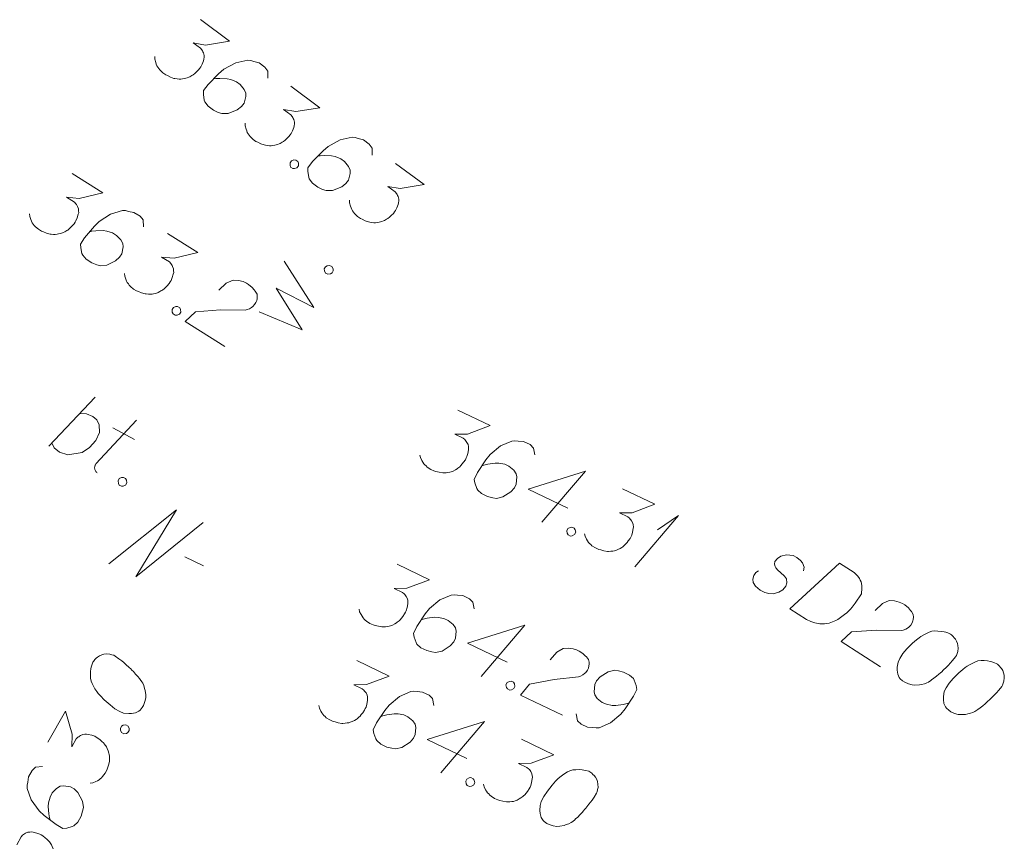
# Model space of a CAD drawing. Header units: millimetres. Extents: x 460 to 2266, y 622 to 2169.
# Tile 92 of 95: x 2172 to 2184, y 2111 to 2120. Entities that reach past the tile are written whole.
import ezdxf

# ---------------------------------------------------------------- set-up
doc = ezdxf.new("R2010")
doc.units = ezdxf.units.MM
doc.linetypes.add('L_0_04', pattern=[1.5, 1, -0.5])
for name, color, linetype, lineweight in [('#digitalizacja', 7, 'Continuous', 18), ('#przekroje', 7, 'L_0_04', 18), ('#skartowane', 7, 'Continuous', 18)]:
    doc.layers.add(name, color=color, linetype=linetype, lineweight=lineweight)

# ---------------------------------------------------------------- blocks, each defined once
blk = doc.blocks.new('*U158')
at = {"layer": '#skartowane', "color": 7, "linetype": 'ByBlock', "lineweight": 18}
for q in [(5555474.551, 5636460.573), (5555474.812, 5636460.998)]:
    blk.add_line((5555475.055, 5636461.164), q, dxfattribs=at)
blk = doc.blocks.new('*U160')
at = {"layer": '#skartowane', "color": 7, "linetype": 'ByBlock', "lineweight": 18}
blk.add_line((5555467.802, 5636461.963), (5555468.335, 5636462.525), dxfattribs=at)
at = {"layer": '#skartowane', "color": 7, "linetype": 'ByBlock', "lineweight": 18, "flags": 128}
blk.add_lwpolyline([(5555468.158, 5636462.339), (5555468.238, 5636462.336), (5555468.308, 5636462.304), (5555468.354, 5636462.265), (5555468.383, 5636462.208), (5555468.387, 5636462.118), (5555468.344, 5636462.028), (5555468.271, 5636461.946), (5555468.187, 5636461.891), (5555468.022, 5636461.861), (5555467.926, 5636461.894), (5555467.864, 5636461.942), (5555467.835, 5636461.999)], dxfattribs=at)
blk = doc.blocks.new('*U161')
at = {"layer": '#skartowane', "color": 7, "linetype": 'ByBlock', "lineweight": 18}
for p, q in [((5555468.343, 5636461.758), (5555468.811, 5636462.262)), ((5555468.54, 5636462.175), (5555468.788, 5636462.038))]:
    blk.add_line(p, q, dxfattribs=at)
at = {"layer": '#skartowane', "color": 7, "linetype": 'ByBlock', "lineweight": 18, "flags": 128}
blk.add_lwpolyline([(5555468.359, 5636461.654), (5555468.353, 5636461.659), (5555468.348, 5636461.665), (5555468.343, 5636461.672), (5555468.339, 5636461.679), (5555468.335, 5636461.686), (5555468.333, 5636461.694), (5555468.331, 5636461.702), (5555468.33, 5636461.71), (5555468.33, 5636461.718), (5555468.331, 5636461.726), (5555468.332, 5636461.734), (5555468.335, 5636461.742), (5555468.338, 5636461.749), (5555468.342, 5636461.756), (5555468.347, 5636461.762)], dxfattribs=at)

msp = doc.modelspace()

# ---------------------------------------------------------------- linework, layer by layer
at = {"layer": '#digitalizacja', "color": 36, "linetype": 'Continuous', "lineweight": 18, "true_color": 0x803300, "flags": 128}
for points in [[(2181.36, 2113.903), (2181.367, 2113.947), (2181.348, 2113.994), (2181.325, 2114.023), (2181.283, 2114.057), (2181.24, 2114.078), (2181.161, 2114.086), (2181.096, 2114.071), (2181.059, 2114.046), (2181.029, 2114.009), (2181.023, 2113.978), (2181.033, 2113.951), (2181.04, 2113.939), (2181.063, 2113.91), (2181.095, 2113.883), (2181.138, 2113.841), (2181.162, 2113.812), (2181.168, 2113.766), (2181.155, 2113.725), (2181.122, 2113.684), (2181.076, 2113.657), (2181.008, 2113.637), (2180.96, 2113.64), (2180.914, 2113.655), (2180.861, 2113.682), (2180.805, 2113.725), (2180.778, 2113.77), (2180.774, 2113.808), (2180.786, 2113.849), (2180.808, 2113.884), (2180.842, 2113.904)], [(2181.773, 2113.99), (2181.942, 2113.882), (2181.974, 2113.854), (2181.985, 2113.84), (2182.004, 2113.814), (2182.012, 2113.795), (2182.021, 2113.775), (2182.03, 2113.734), (2182.032, 2113.705), (2182.025, 2113.639), (2181.955, 2113.53), (2181.919, 2113.483), (2181.898, 2113.461), (2181.877, 2113.44), (2181.856, 2113.418), (2181.83, 2113.399), (2181.801, 2113.376), (2181.753, 2113.344), (2181.73, 2113.33), (2181.655, 2113.301), (2181.601, 2113.293), (2181.546, 2113.294), (2181.488, 2113.303), (2181.442, 2113.318), (2181.394, 2113.342), (2181.2, 2113.466), (2181.773, 2113.99)], [(2182.183, 2113.447), (2182.268, 2113.526), (2182.346, 2113.56), (2182.407, 2113.557), (2182.461, 2113.543), (2182.499, 2113.526), (2182.524, 2113.51), (2182.566, 2113.476), (2182.589, 2113.447), (2182.601, 2113.433), (2182.621, 2113.399), (2182.624, 2113.369), (2182.621, 2113.343), (2182.616, 2113.325), (2182.609, 2113.302), (2182.593, 2113.277), (2182.572, 2113.255), (2182.557, 2113.243), (2182.535, 2113.23), (2182.507, 2113.22), (2182.482, 2113.214), (2182.199, 2113.22), (2181.913, 2113.2), (2181.792, 2113.087), (2182.245, 2112.798)], [(2183.062, 2113.167), (2183.052, 2113.173), (2183.019, 2113.187), (2182.996, 2113.195), (2182.977, 2113.199), (2182.946, 2113.205), (2182.907, 2113.209), (2182.872, 2113.21), (2182.835, 2113.206), (2182.807, 2113.196), (2182.776, 2113.181), (2182.745, 2113.165), (2182.711, 2113.145), (2182.689, 2113.131), (2182.66, 2113.108), (2182.613, 2113.068), (2182.55, 2113.003), (2182.502, 2112.949), (2182.467, 2112.894), (2182.447, 2112.851), (2182.438, 2112.794), (2182.437, 2112.759), (2182.443, 2112.714), (2182.46, 2112.675), (2182.472, 2112.66), (2182.499, 2112.636), (2182.524, 2112.62), (2182.567, 2112.6), (2182.608, 2112.588), (2182.642, 2112.587), (2182.693, 2112.589), (2182.717, 2112.595), (2182.75, 2112.602), (2182.778, 2112.612), (2182.797, 2112.621), (2182.823, 2112.639), (2182.834, 2112.646), (2182.86, 2112.665), (2182.889, 2112.688), (2182.918, 2112.712), (2182.936, 2112.728), (2182.95, 2112.74), (2182.968, 2112.757), (2183.007, 2112.795), (2183.028, 2112.817), (2183.048, 2112.839), (2183.076, 2112.87), (2183.109, 2112.912), (2183.119, 2112.927), (2183.127, 2112.95), (2183.134, 2112.973), (2183.138, 2113.012), (2183.136, 2113.042), (2183.131, 2113.066), (2183.12, 2113.094), (2183.107, 2113.117), (2183.095, 2113.131), (2183.083, 2113.146), (2183.062, 2113.167)], [(2183.594, 2112.827), (2183.584, 2112.833), (2183.551, 2112.847), (2183.528, 2112.855), (2183.51, 2112.859), (2183.479, 2112.865), (2183.439, 2112.869), (2183.405, 2112.87), (2183.367, 2112.866), (2183.34, 2112.856), (2183.309, 2112.841), (2183.278, 2112.825), (2183.244, 2112.805), (2183.221, 2112.791), (2183.192, 2112.768), (2183.146, 2112.728), (2183.083, 2112.663), (2183.035, 2112.609), (2183, 2112.554), (2182.979, 2112.511), (2182.971, 2112.454), (2182.97, 2112.419), (2182.976, 2112.374), (2182.993, 2112.335), (2183.005, 2112.32), (2183.031, 2112.296), (2183.056, 2112.28), (2183.099, 2112.26), (2183.14, 2112.248), (2183.175, 2112.247), (2183.225, 2112.249), (2183.25, 2112.255), (2183.283, 2112.262), (2183.31, 2112.272), (2183.33, 2112.281), (2183.355, 2112.299), (2183.367, 2112.306), (2183.393, 2112.325), (2183.422, 2112.348), (2183.451, 2112.372), (2183.468, 2112.388), (2183.483, 2112.4), (2183.501, 2112.417), (2183.539, 2112.455), (2183.56, 2112.477), (2183.581, 2112.499), (2183.608, 2112.53), (2183.642, 2112.572), (2183.651, 2112.587), (2183.659, 2112.61), (2183.667, 2112.633), (2183.671, 2112.672), (2183.669, 2112.702), (2183.663, 2112.726), (2183.653, 2112.754), (2183.639, 2112.777), (2183.628, 2112.791), (2183.616, 2112.806), (2183.594, 2112.827)]]:
    msp.add_lwpolyline(points, dxfattribs=at)
at = {"layer": '#przekroje', "color": 7, "linetype": 'Continuous'}
msp.add_line((2174.234, 2114.064), (2174.448, 2113.961), dxfattribs=at)
at = {"layer": '#przekroje', "color": 7, "linetype": 'Continuous', "flags": 128}
msp.add_lwpolyline([(2173.36, 2113.982), (2174.137, 2114.606), (2173.668, 2113.833), (2174.446, 2114.458)], dxfattribs=at)
at = {"layer": '#skartowane', "color": 7, "linetype": 'Continuous', "lineweight": 18, "flags": 128}
for points in [[(2174.415, 2120.253), (2174.748, 2120.007), (2174.472, 2119.961), (2174.329, 2119.986), (2174.414, 2119.923), (2174.43, 2119.904), (2174.436, 2119.893), (2174.442, 2119.881), (2174.448, 2119.869), (2174.456, 2119.841), (2174.455, 2119.82), (2174.454, 2119.798), (2174.448, 2119.78), (2174.433, 2119.74), (2174.417, 2119.708), (2174.406, 2119.694), (2174.392, 2119.675), (2174.367, 2119.65), (2174.348, 2119.634), (2174.329, 2119.619), (2174.314, 2119.608), (2174.302, 2119.602), (2174.29, 2119.596), (2174.279, 2119.59), (2174.259, 2119.583), (2174.23, 2119.575), (2174.205, 2119.571), (2174.189, 2119.568), (2174.168, 2119.569), (2174.146, 2119.57), (2174.12, 2119.575), (2174.107, 2119.577), (2174.067, 2119.592), (2174.035, 2119.609), (2174.013, 2119.618), (2173.979, 2119.642), (2173.945, 2119.675), (2173.934, 2119.69), (2173.923, 2119.706), (2173.913, 2119.721), (2173.905, 2119.741), (2173.898, 2119.761), (2173.888, 2119.798), (2173.888, 2119.827)], [(2175.188, 2119.579), (2175.189, 2119.66), (2175.156, 2119.706), (2175.09, 2119.755), (2175.028, 2119.771), (2174.993, 2119.782), (2174.958, 2119.786), (2174.819, 2119.756), (2174.683, 2119.681), (2174.623, 2119.63), (2174.502, 2119.506), (2174.45, 2119.435), (2174.448, 2119.392), (2174.458, 2119.326), (2174.465, 2119.306), (2174.502, 2119.257), (2174.564, 2119.211), (2174.618, 2119.185), (2174.658, 2119.17), (2174.734, 2119.173), (2174.838, 2119.214), (2174.887, 2119.251), (2174.915, 2119.289), (2174.937, 2119.368), (2174.935, 2119.406), (2174.916, 2119.45), (2174.87, 2119.506), (2174.827, 2119.538), (2174.764, 2119.562), (2174.72, 2119.572), (2174.635, 2119.576), (2174.589, 2119.574), (2174.564, 2119.57)], [(2175.456, 2119.485), (2175.788, 2119.239), (2175.512, 2119.193), (2175.369, 2119.218), (2175.455, 2119.155), (2175.47, 2119.136), (2175.476, 2119.125), (2175.482, 2119.113), (2175.488, 2119.101), (2175.497, 2119.073), (2175.495, 2119.051), (2175.494, 2119.03), (2175.489, 2119.012), (2175.474, 2118.972), (2175.457, 2118.94), (2175.447, 2118.926), (2175.433, 2118.907), (2175.407, 2118.882), (2175.388, 2118.866), (2175.369, 2118.851), (2175.354, 2118.84), (2175.342, 2118.834), (2175.331, 2118.828), (2175.319, 2118.822), (2175.299, 2118.815), (2175.271, 2118.806), (2175.246, 2118.803), (2175.229, 2118.8), (2175.208, 2118.801), (2175.187, 2118.802), (2175.161, 2118.807), (2175.148, 2118.809), (2175.107, 2118.824), (2175.075, 2118.84), (2175.053, 2118.85), (2175.02, 2118.874), (2174.985, 2118.907), (2174.974, 2118.922), (2174.964, 2118.938), (2174.953, 2118.953), (2174.946, 2118.973), (2174.938, 2118.993), (2174.929, 2119.029), (2174.929, 2119.059)], [(2176.39, 2118.692), (2176.39, 2118.772), (2176.358, 2118.818), (2176.292, 2118.867), (2176.23, 2118.883), (2176.195, 2118.895), (2176.16, 2118.898), (2176.021, 2118.869), (2175.885, 2118.793), (2175.825, 2118.742), (2175.704, 2118.618), (2175.652, 2118.547), (2175.65, 2118.505), (2175.66, 2118.439), (2175.667, 2118.419), (2175.704, 2118.369), (2175.766, 2118.324), (2175.82, 2118.298), (2175.86, 2118.283), (2175.936, 2118.286), (2176.04, 2118.327), (2176.089, 2118.364), (2176.117, 2118.402), (2176.139, 2118.481), (2176.137, 2118.519), (2176.118, 2118.562), (2176.072, 2118.619), (2176.029, 2118.65), (2175.966, 2118.675), (2175.922, 2118.685), (2175.837, 2118.689), (2175.791, 2118.686), (2175.766, 2118.683)], [(2175.512, 2118.636), (2175.535, 2118.618), (2175.543, 2118.598), (2175.543, 2118.569), (2175.525, 2118.545), (2175.497, 2118.537), (2175.476, 2118.538), (2175.452, 2118.555), (2175.445, 2118.575), (2175.445, 2118.605), (2175.462, 2118.628), (2175.49, 2118.637), (2175.512, 2118.636)], [(2176.658, 2118.597), (2176.99, 2118.352), (2176.714, 2118.306), (2176.571, 2118.331), (2176.656, 2118.268), (2176.672, 2118.249), (2176.678, 2118.237), (2176.684, 2118.226), (2176.69, 2118.214), (2176.698, 2118.185), (2176.697, 2118.164), (2176.696, 2118.143), (2176.691, 2118.125), (2176.676, 2118.085), (2176.659, 2118.053), (2176.649, 2118.039), (2176.635, 2118.02), (2176.609, 2117.995), (2176.59, 2117.979), (2176.571, 2117.964), (2176.556, 2117.953), (2176.544, 2117.947), (2176.533, 2117.941), (2176.521, 2117.935), (2176.501, 2117.928), (2176.472, 2117.919), (2176.448, 2117.915), (2176.431, 2117.913), (2176.41, 2117.914), (2176.389, 2117.915), (2176.363, 2117.92), (2176.35, 2117.922), (2176.309, 2117.937), (2176.277, 2117.953), (2176.255, 2117.962), (2176.222, 2117.987), (2176.187, 2118.02), (2176.176, 2118.035), (2176.166, 2118.05), (2176.155, 2118.066), (2176.148, 2118.086), (2176.14, 2118.106), (2176.131, 2118.142), (2176.13, 2118.172)], [(2172.938, 2118.479), (2173.288, 2118.259), (2173.016, 2118.193), (2172.872, 2118.207), (2172.962, 2118.151), (2172.978, 2118.133), (2172.985, 2118.122), (2172.992, 2118.11), (2172.999, 2118.099), (2173.009, 2118.072), (2173.01, 2118.05), (2173.011, 2118.029), (2173.006, 2118.011), (2172.994, 2117.97), (2172.98, 2117.936), (2172.971, 2117.921), (2172.958, 2117.901), (2172.934, 2117.875), (2172.917, 2117.858), (2172.899, 2117.841), (2172.885, 2117.829), (2172.874, 2117.822), (2172.862, 2117.815), (2172.851, 2117.809), (2172.832, 2117.8), (2172.804, 2117.789), (2172.78, 2117.784), (2172.763, 2117.78), (2172.742, 2117.779), (2172.721, 2117.779), (2172.694, 2117.781), (2172.681, 2117.783), (2172.64, 2117.795), (2172.607, 2117.809), (2172.584, 2117.816), (2172.549, 2117.838), (2172.512, 2117.868), (2172.5, 2117.883), (2172.488, 2117.897), (2172.476, 2117.912), (2172.468, 2117.931), (2172.459, 2117.951), (2172.447, 2117.986), (2172.444, 2118.016)], [(2173.759, 2117.865), (2173.753, 2117.945), (2173.718, 2117.989), (2173.648, 2118.033), (2173.585, 2118.044), (2173.549, 2118.053), (2173.515, 2118.054), (2173.378, 2118.014), (2173.248, 2117.929), (2173.192, 2117.873), (2173.08, 2117.741), (2173.033, 2117.666), (2173.034, 2117.623), (2173.049, 2117.558), (2173.058, 2117.539), (2173.098, 2117.492), (2173.163, 2117.451), (2173.22, 2117.43), (2173.261, 2117.418), (2173.336, 2117.426), (2173.436, 2117.475), (2173.483, 2117.515), (2173.508, 2117.555), (2173.524, 2117.636), (2173.52, 2117.674), (2173.497, 2117.716), (2173.447, 2117.768), (2173.402, 2117.797), (2173.337, 2117.816), (2173.293, 2117.823), (2173.208, 2117.821), (2173.162, 2117.815), (2173.138, 2117.81)], [(2174.033, 2117.79), (2174.382, 2117.57), (2174.111, 2117.504), (2173.966, 2117.518), (2174.056, 2117.462), (2174.073, 2117.444), (2174.08, 2117.433), (2174.087, 2117.422), (2174.093, 2117.41), (2174.104, 2117.383), (2174.104, 2117.361), (2174.105, 2117.34), (2174.101, 2117.322), (2174.089, 2117.281), (2174.075, 2117.248), (2174.065, 2117.233), (2174.053, 2117.213), (2174.029, 2117.186), (2174.011, 2117.169), (2173.994, 2117.152), (2173.979, 2117.14), (2173.968, 2117.133), (2173.957, 2117.127), (2173.945, 2117.12), (2173.926, 2117.111), (2173.898, 2117.1), (2173.874, 2117.095), (2173.858, 2117.091), (2173.836, 2117.091), (2173.815, 2117.09), (2173.789, 2117.093), (2173.776, 2117.094), (2173.734, 2117.106), (2173.701, 2117.12), (2173.678, 2117.127), (2173.643, 2117.149), (2173.606, 2117.18), (2173.594, 2117.194), (2173.583, 2117.208), (2173.571, 2117.223), (2173.562, 2117.242), (2173.553, 2117.262), (2173.541, 2117.297), (2173.539, 2117.327)], [(2175.088, 2116.888), (2175.586, 2116.681), (2175.284, 2117.159), (2175.721, 2116.937), (2175.379, 2117.469)], [(2175.84, 2117.381), (2175.854, 2117.407), (2175.872, 2117.418), (2175.901, 2117.422), (2175.928, 2117.409), (2175.94, 2117.382), (2175.943, 2117.361), (2175.929, 2117.335), (2175.91, 2117.324), (2175.881, 2117.32), (2175.855, 2117.333), (2175.842, 2117.36), (2175.84, 2117.381)], [(2174.627, 2117.138), (2174.711, 2117.217), (2174.789, 2117.252), (2174.85, 2117.248), (2174.904, 2117.235), (2174.942, 2117.218), (2174.967, 2117.202), (2175.009, 2117.169), (2175.033, 2117.14), (2175.045, 2117.126), (2175.065, 2117.092), (2175.068, 2117.062), (2175.065, 2117.036), (2175.061, 2117.018), (2175.053, 2116.995), (2175.037, 2116.97), (2175.016, 2116.948), (2175.002, 2116.936), (2174.979, 2116.922), (2174.952, 2116.912), (2174.928, 2116.906), (2174.644, 2116.91), (2174.358, 2116.888), (2174.238, 2116.775), (2174.693, 2116.489)], [(2174.151, 2116.948), (2174.176, 2116.932), (2174.185, 2116.913), (2174.188, 2116.884), (2174.172, 2116.859), (2174.144, 2116.848), (2174.123, 2116.847), (2174.098, 2116.863), (2174.089, 2116.883), (2174.087, 2116.912), (2174.103, 2116.937), (2174.13, 2116.948), (2174.151, 2116.948)], [(2177.377, 2115.754), (2177.751, 2115.576), (2177.488, 2115.479), (2177.343, 2115.476), (2177.439, 2115.43), (2177.458, 2115.415), (2177.466, 2115.404), (2177.474, 2115.394), (2177.482, 2115.383), (2177.496, 2115.357), (2177.499, 2115.336), (2177.502, 2115.315), (2177.499, 2115.297), (2177.492, 2115.254), (2177.482, 2115.22), (2177.475, 2115.204), (2177.465, 2115.182), (2177.444, 2115.153), (2177.428, 2115.134), (2177.413, 2115.115), (2177.4, 2115.102), (2177.39, 2115.094), (2177.379, 2115.086), (2177.369, 2115.078), (2177.351, 2115.067), (2177.324, 2115.053), (2177.301, 2115.045), (2177.285, 2115.039), (2177.264, 2115.036), (2177.243, 2115.033), (2177.216, 2115.033), (2177.203, 2115.032), (2177.161, 2115.039), (2177.126, 2115.049), (2177.102, 2115.054), (2177.065, 2115.072), (2177.025, 2115.098), (2177.012, 2115.111), (2176.998, 2115.124), (2176.985, 2115.136), (2176.974, 2115.155), (2176.963, 2115.173), (2176.946, 2115.207), (2176.941, 2115.236)], [(2178.264, 2115.239), (2178.249, 2115.318), (2178.209, 2115.357), (2178.134, 2115.393), (2178.071, 2115.397), (2178.034, 2115.402), (2177.999, 2115.398), (2177.868, 2115.343), (2177.749, 2115.243), (2177.7, 2115.181), (2177.605, 2115.037), (2177.566, 2114.957), (2177.573, 2114.915), (2177.595, 2114.852), (2177.606, 2114.834), (2177.651, 2114.792), (2177.721, 2114.759), (2177.779, 2114.744), (2177.822, 2114.737), (2177.895, 2114.754), (2177.989, 2114.814), (2178.03, 2114.86), (2178.051, 2114.903), (2178.057, 2114.985), (2178.049, 2115.021), (2178.022, 2115.061), (2177.965, 2115.107), (2177.917, 2115.13), (2177.851, 2115.142), (2177.806, 2115.144), (2177.722, 2115.132), (2177.677, 2115.12), (2177.653, 2115.112)], [(2173.526, 2114.979), (2173.552, 2114.965), (2173.562, 2114.946), (2173.566, 2114.917), (2173.551, 2114.891), (2173.524, 2114.879), (2173.503, 2114.877), (2173.477, 2114.891), (2173.468, 2114.91), (2173.464, 2114.939), (2173.478, 2114.965), (2173.505, 2114.977), (2173.526, 2114.979)], [(2178.645, 2114.626), (2178.187, 2114.844), (2178.848, 2115.052), (2178.344, 2114.462)], [(2179.275, 2114.849), (2179.648, 2114.671), (2179.385, 2114.573), (2179.24, 2114.571), (2179.336, 2114.525), (2179.355, 2114.51), (2179.363, 2114.499), (2179.371, 2114.489), (2179.379, 2114.478), (2179.393, 2114.452), (2179.396, 2114.431), (2179.399, 2114.41), (2179.397, 2114.391), (2179.39, 2114.349), (2179.38, 2114.315), (2179.372, 2114.298), (2179.362, 2114.277), (2179.341, 2114.248), (2179.326, 2114.229), (2179.31, 2114.21), (2179.297, 2114.197), (2179.287, 2114.189), (2179.276, 2114.181), (2179.266, 2114.172), (2179.248, 2114.161), (2179.222, 2114.148), (2179.198, 2114.139), (2179.182, 2114.134), (2179.161, 2114.131), (2179.14, 2114.128), (2179.114, 2114.127), (2179.101, 2114.127), (2179.058, 2114.134), (2179.024, 2114.144), (2179, 2114.149), (2178.962, 2114.167), (2178.922, 2114.192), (2178.909, 2114.205), (2178.895, 2114.218), (2178.882, 2114.231), (2178.871, 2114.25), (2178.86, 2114.268), (2178.844, 2114.302), (2178.838, 2114.331)], [(2178.691, 2114.407), (2178.718, 2114.395), (2178.729, 2114.376), (2178.735, 2114.347), (2178.722, 2114.321), (2178.696, 2114.307), (2178.675, 2114.304), (2178.648, 2114.317), (2178.637, 2114.335), (2178.631, 2114.364), (2178.644, 2114.391), (2178.67, 2114.404), (2178.691, 2114.407)], [(2176.678, 2113.979), (2177.051, 2113.801), (2176.789, 2113.703), (2176.644, 2113.701), (2176.74, 2113.655), (2176.759, 2113.639), (2176.767, 2113.629), (2176.775, 2113.619), (2176.783, 2113.608), (2176.797, 2113.582), (2176.8, 2113.561), (2176.803, 2113.54), (2176.8, 2113.521), (2176.793, 2113.479), (2176.783, 2113.444), (2176.776, 2113.428), (2176.765, 2113.407), (2176.745, 2113.378), (2176.729, 2113.359), (2176.714, 2113.34), (2176.701, 2113.327), (2176.691, 2113.319), (2176.68, 2113.311), (2176.67, 2113.302), (2176.651, 2113.291), (2176.625, 2113.278), (2176.602, 2113.269), (2176.586, 2113.264), (2176.565, 2113.261), (2176.544, 2113.258), (2176.517, 2113.257), (2176.504, 2113.257), (2176.462, 2113.264), (2176.427, 2113.274), (2176.403, 2113.279), (2176.366, 2113.297), (2176.326, 2113.322), (2176.312, 2113.335), (2176.299, 2113.348), (2176.286, 2113.361), (2176.275, 2113.38), (2176.264, 2113.398), (2176.247, 2113.432), (2176.241, 2113.461)], [(2177.565, 2113.464), (2177.55, 2113.543), (2177.51, 2113.582), (2177.435, 2113.618), (2177.372, 2113.622), (2177.335, 2113.626), (2177.3, 2113.623), (2177.169, 2113.568), (2177.05, 2113.468), (2177.001, 2113.406), (2176.905, 2113.262), (2176.867, 2113.182), (2176.873, 2113.14), (2176.896, 2113.077), (2176.907, 2113.058), (2176.952, 2113.017), (2177.022, 2112.984), (2177.08, 2112.969), (2177.122, 2112.962), (2177.196, 2112.979), (2177.29, 2113.039), (2177.331, 2113.085), (2177.352, 2113.127), (2177.358, 2113.209), (2177.35, 2113.246), (2177.322, 2113.285), (2177.266, 2113.332), (2177.218, 2113.355), (2177.152, 2113.367), (2177.107, 2113.369), (2177.023, 2113.356), (2176.978, 2113.345), (2176.954, 2113.337)], [(2177.946, 2112.851), (2177.487, 2113.069), (2178.149, 2113.277), (2177.645, 2112.686)], [(2173.18, 2112.859), (2173.174, 2112.849), (2173.162, 2112.815), (2173.155, 2112.792), (2173.152, 2112.774), (2173.148, 2112.742), (2173.146, 2112.702), (2173.147, 2112.668), (2173.153, 2112.631), (2173.165, 2112.604), (2173.182, 2112.574), (2173.199, 2112.544), (2173.221, 2112.511), (2173.236, 2112.489), (2173.261, 2112.461), (2173.304, 2112.417), (2173.372, 2112.358), (2173.428, 2112.313), (2173.485, 2112.281), (2173.529, 2112.263), (2173.587, 2112.258), (2173.621, 2112.259), (2173.667, 2112.267), (2173.705, 2112.287), (2173.718, 2112.299), (2173.741, 2112.327), (2173.756, 2112.353), (2173.773, 2112.397), (2173.783, 2112.439), (2173.783, 2112.473), (2173.777, 2112.524), (2173.77, 2112.548), (2173.761, 2112.58), (2173.749, 2112.607), (2173.74, 2112.626), (2173.72, 2112.651), (2173.712, 2112.662), (2173.692, 2112.687), (2173.667, 2112.714), (2173.642, 2112.742), (2173.624, 2112.759), (2173.612, 2112.772), (2173.594, 2112.789), (2173.554, 2112.825), (2173.531, 2112.845), (2173.508, 2112.865), (2173.475, 2112.89), (2173.431, 2112.921), (2173.416, 2112.93), (2173.392, 2112.936), (2173.369, 2112.943), (2173.329, 2112.945), (2173.3, 2112.941), (2173.276, 2112.934), (2173.249, 2112.922), (2173.227, 2112.907), (2173.213, 2112.895), (2173.199, 2112.882), (2173.18, 2112.859)], [(2178.442, 2112.876), (2178.517, 2112.964), (2178.59, 2113.008), (2178.651, 2113.012), (2178.706, 2113.005), (2178.746, 2112.992), (2178.773, 2112.979), (2178.818, 2112.951), (2178.845, 2112.925), (2178.858, 2112.912), (2178.883, 2112.881), (2178.889, 2112.852), (2178.889, 2112.826), (2178.887, 2112.807), (2178.882, 2112.783), (2178.869, 2112.757), (2178.851, 2112.733), (2178.838, 2112.719), (2178.817, 2112.703), (2178.791, 2112.689), (2178.768, 2112.681), (2178.486, 2112.652), (2178.204, 2112.596), (2178.098, 2112.47), (2178.583, 2112.239)], [(2176.215, 2112.868), (2176.588, 2112.69), (2176.326, 2112.592), (2176.181, 2112.59), (2176.276, 2112.544), (2176.295, 2112.528), (2176.303, 2112.518), (2176.311, 2112.507), (2176.32, 2112.497), (2176.333, 2112.471), (2176.336, 2112.45), (2176.339, 2112.429), (2176.337, 2112.41), (2176.33, 2112.368), (2176.32, 2112.333), (2176.312, 2112.317), (2176.302, 2112.296), (2176.282, 2112.267), (2176.266, 2112.248), (2176.251, 2112.229), (2176.238, 2112.216), (2176.227, 2112.207), (2176.217, 2112.199), (2176.206, 2112.191), (2176.188, 2112.18), (2176.162, 2112.167), (2176.138, 2112.158), (2176.123, 2112.153), (2176.102, 2112.15), (2176.08, 2112.147), (2176.054, 2112.146), (2176.041, 2112.146), (2175.998, 2112.153), (2175.964, 2112.163), (2175.94, 2112.168), (2175.903, 2112.186), (2175.863, 2112.211), (2175.849, 2112.224), (2175.836, 2112.237), (2175.822, 2112.25), (2175.811, 2112.268), (2175.8, 2112.287), (2175.784, 2112.321), (2175.778, 2112.35)], [(2178.741, 2112.255), (2178.756, 2112.176), (2178.796, 2112.137), (2178.871, 2112.102), (2178.934, 2112.098), (2178.971, 2112.093), (2179.006, 2112.096), (2179.137, 2112.152), (2179.256, 2112.251), (2179.305, 2112.313), (2179.4, 2112.458), (2179.439, 2112.537), (2179.433, 2112.58), (2179.41, 2112.643), (2179.399, 2112.661), (2179.354, 2112.702), (2179.284, 2112.735), (2179.226, 2112.75), (2179.184, 2112.757), (2179.11, 2112.74), (2179.016, 2112.68), (2178.975, 2112.635), (2178.954, 2112.592), (2178.948, 2112.51), (2178.956, 2112.473), (2178.984, 2112.434), (2179.04, 2112.387), (2179.088, 2112.365), (2179.154, 2112.353), (2179.199, 2112.351), (2179.283, 2112.363), (2179.328, 2112.374), (2179.352, 2112.383)], [(2177.992, 2112.632), (2178.019, 2112.619), (2178.03, 2112.601), (2178.035, 2112.572), (2178.023, 2112.546), (2177.997, 2112.532), (2177.975, 2112.529), (2177.949, 2112.542), (2177.938, 2112.56), (2177.932, 2112.589), (2177.945, 2112.615), (2177.971, 2112.629), (2177.992, 2112.632)], [(2177.101, 2112.353), (2177.087, 2112.432), (2177.046, 2112.471), (2176.972, 2112.506), (2176.908, 2112.511), (2176.871, 2112.515), (2176.837, 2112.512), (2176.706, 2112.457), (2176.586, 2112.357), (2176.537, 2112.295), (2176.442, 2112.151), (2176.404, 2112.071), (2176.41, 2112.029), (2176.432, 2111.966), (2176.443, 2111.947), (2176.489, 2111.906), (2176.558, 2111.873), (2176.617, 2111.858), (2176.659, 2111.851), (2176.733, 2111.868), (2176.827, 2111.928), (2176.868, 2111.974), (2176.888, 2112.016), (2176.895, 2112.098), (2176.886, 2112.135), (2176.859, 2112.174), (2176.803, 2112.221), (2176.755, 2112.244), (2176.689, 2112.256), (2176.644, 2112.257), (2176.559, 2112.245), (2176.515, 2112.234), (2176.491, 2112.226)], [(2172.656, 2111.928), (2172.859, 2112.288), (2172.938, 2112.02), (2172.931, 2111.875), (2172.983, 2111.967), (2173, 2111.985), (2173.011, 2111.992), (2173.022, 2112), (2173.033, 2112.007), (2173.06, 2112.019), (2173.081, 2112.021), (2173.102, 2112.022), (2173.121, 2112.019), (2173.162, 2112.009), (2173.196, 2111.997), (2173.212, 2111.988), (2173.232, 2111.976), (2173.26, 2111.954), (2173.278, 2111.937), (2173.296, 2111.92), (2173.308, 2111.907), (2173.316, 2111.896), (2173.323, 2111.885), (2173.33, 2111.874), (2173.34, 2111.855), (2173.352, 2111.828), (2173.359, 2111.804), (2173.363, 2111.788), (2173.365, 2111.766), (2173.366, 2111.745), (2173.365, 2111.719), (2173.365, 2111.706), (2173.355, 2111.664), (2173.342, 2111.63), (2173.336, 2111.607), (2173.316, 2111.571), (2173.287, 2111.532), (2173.274, 2111.52), (2173.26, 2111.507), (2173.246, 2111.495), (2173.227, 2111.485), (2173.208, 2111.475), (2173.173, 2111.461), (2173.144, 2111.457)], [(2177.483, 2111.739), (2177.024, 2111.958), (2177.686, 2112.166), (2177.182, 2111.575)], [(2173.491, 2112.088), (2173.506, 2112.114), (2173.525, 2112.124), (2173.554, 2112.127), (2173.58, 2112.113), (2173.592, 2112.086), (2173.594, 2112.065), (2173.579, 2112.039), (2173.56, 2112.029), (2173.531, 2112.025), (2173.505, 2112.04), (2173.493, 2112.067), (2173.491, 2112.088)], [(2178.112, 2111.962), (2178.485, 2111.784), (2178.223, 2111.687), (2178.078, 2111.684), (2178.174, 2111.639), (2178.193, 2111.623), (2178.201, 2111.613), (2178.209, 2111.602), (2178.217, 2111.592), (2178.231, 2111.566), (2178.234, 2111.545), (2178.237, 2111.524), (2178.234, 2111.505), (2178.227, 2111.463), (2178.217, 2111.428), (2178.21, 2111.412), (2178.199, 2111.391), (2178.179, 2111.361), (2178.163, 2111.343), (2178.148, 2111.324), (2178.135, 2111.31), (2178.125, 2111.302), (2178.114, 2111.294), (2178.104, 2111.286), (2178.085, 2111.275), (2178.059, 2111.261), (2178.036, 2111.253), (2178.02, 2111.247), (2177.999, 2111.244), (2177.978, 2111.241), (2177.951, 2111.241), (2177.938, 2111.241), (2177.896, 2111.248), (2177.861, 2111.258), (2177.837, 2111.263), (2177.8, 2111.28), (2177.76, 2111.306), (2177.746, 2111.319), (2177.733, 2111.332), (2177.72, 2111.345), (2177.709, 2111.363), (2177.698, 2111.381), (2177.681, 2111.416), (2177.675, 2111.444)], [(2172.595, 2111.65), (2172.515, 2111.641), (2172.474, 2111.603), (2172.433, 2111.531), (2172.425, 2111.468), (2172.418, 2111.432), (2172.419, 2111.397), (2172.465, 2111.263), (2172.557, 2111.137), (2172.615, 2111.084), (2172.753, 2110.979), (2172.83, 2110.936), (2172.873, 2110.939), (2172.937, 2110.957), (2172.956, 2110.967), (2173, 2111.009), (2173.038, 2111.076), (2173.057, 2111.134), (2173.067, 2111.175), (2173.054, 2111.25), (2173.001, 2111.348), (2172.958, 2111.392), (2172.917, 2111.415), (2172.836, 2111.427), (2172.798, 2111.421), (2172.757, 2111.397), (2172.707, 2111.344), (2172.681, 2111.297), (2172.665, 2111.232), (2172.66, 2111.187), (2172.666, 2111.102), (2172.675, 2111.057), (2172.682, 2111.033)], [(2178.896, 2111.589), (2178.885, 2111.594), (2178.851, 2111.604), (2178.827, 2111.608), (2178.808, 2111.611), (2178.776, 2111.613), (2178.737, 2111.612), (2178.703, 2111.609), (2178.666, 2111.6), (2178.64, 2111.586), (2178.611, 2111.567), (2178.582, 2111.548), (2178.551, 2111.524), (2178.53, 2111.508), (2178.504, 2111.481), (2178.463, 2111.435), (2178.409, 2111.363), (2178.367, 2111.304), (2178.339, 2111.245), (2178.324, 2111.2), (2178.323, 2111.142), (2178.326, 2111.108), (2178.338, 2111.063), (2178.359, 2111.027), (2178.373, 2111.014), (2178.402, 2110.993), (2178.429, 2110.98), (2178.474, 2110.965), (2178.516, 2110.958), (2178.551, 2110.961), (2178.601, 2110.97), (2178.624, 2110.979), (2178.656, 2110.99), (2178.682, 2111.003), (2178.7, 2111.014), (2178.724, 2111.036), (2178.734, 2111.044), (2178.758, 2111.066), (2178.783, 2111.093), (2178.809, 2111.119), (2178.825, 2111.138), (2178.838, 2111.152), (2178.853, 2111.17), (2178.887, 2111.213), (2178.905, 2111.237), (2178.923, 2111.262), (2178.946, 2111.296), (2178.974, 2111.342), (2178.982, 2111.358), (2178.987, 2111.382), (2178.992, 2111.405), (2178.991, 2111.445), (2178.985, 2111.474), (2178.977, 2111.498), (2178.963, 2111.524), (2178.947, 2111.545), (2178.933, 2111.558), (2178.92, 2111.57), (2178.896, 2111.589)], [(2177.529, 2111.521), (2177.555, 2111.508), (2177.566, 2111.49), (2177.572, 2111.461), (2177.559, 2111.434), (2177.533, 2111.421), (2177.512, 2111.418), (2177.486, 2111.43), (2177.475, 2111.449), (2177.469, 2111.478), (2177.482, 2111.504), (2177.508, 2111.518), (2177.529, 2111.521)], [(2172.298, 2110.747), (2172.35, 2110.84), (2172.366, 2110.858), (2172.377, 2110.865), (2172.388, 2110.872), (2172.399, 2110.88), (2172.426, 2110.892), (2172.447, 2110.893), (2172.469, 2110.895), (2172.487, 2110.892), (2172.529, 2110.882), (2172.563, 2110.869), (2172.578, 2110.861), (2172.599, 2110.849), (2172.627, 2110.827), (2172.644, 2110.81), (2172.662, 2110.793), (2172.675, 2110.779), (2172.682, 2110.768), (2172.689, 2110.757), (2172.697, 2110.747), (2172.707, 2110.728), (2172.718, 2110.7)]]:
    msp.add_lwpolyline(points, dxfattribs=at)

# ---------------------------------------------------------------- block references
at = {"layer": '#skartowane', "color": 7, "linetype": 'Continuous', "lineweight": 18}
for name in ['*U160', '*U161', '*U158']:
    msp.add_blockref(name, (-5553295.135, -5634346.623), dxfattribs=at)

doc.saveas('drawing.dxf')
